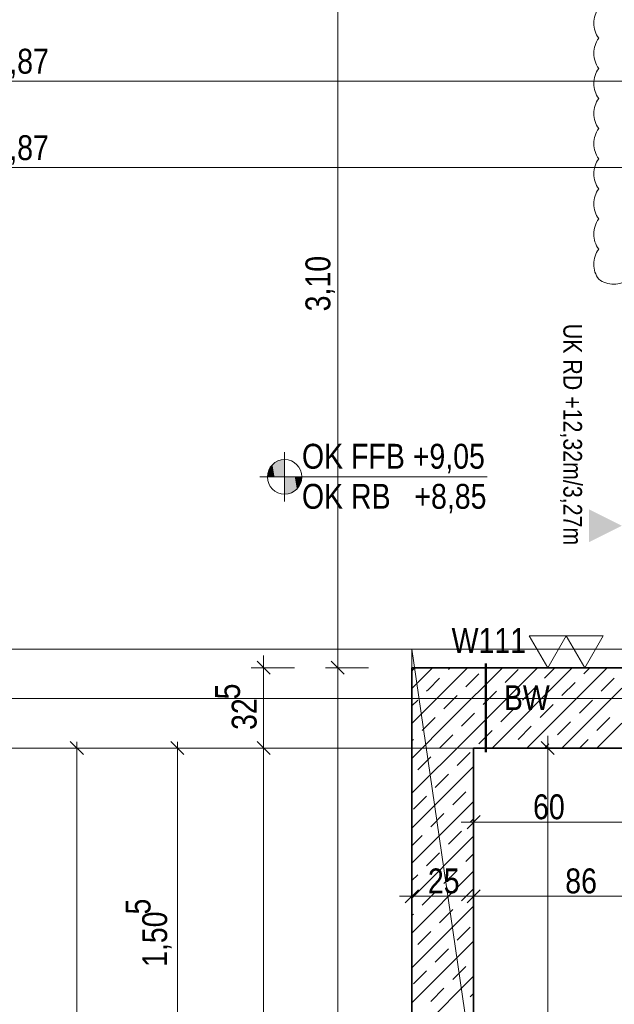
# Model space of a CAD drawing. Extents: x -620 to 300, y 62 to 1112.
# Tile 192 of 200: x -14 to 34, y 750 to 830. Entities that reach past the tile are written whole.
import ezdxf
from ezdxf.lldxf.tags import DXFTag

# ---------------------------------------------------------------- set-up
doc = ezdxf.new("R2010")
doc.units = 0
doc.layers.get('0').update_dxf_attribs({"lineweight": 13})
for name, color, linetype, lineweight, true_color in [('30 -34 Innenwände- 1 tragend', 7, 'Continuous', 13, 0xdd0806), ('30 -35 Decken- 1 Konstruktion-Träger- Stahlbeton', 7, 'Continuous', 13, 0x33aa00), ('70 -72 Beschriftung- 1 Beschriftung allgemein', 7, 'Continuous', 9, 0xff6633), ('70 -72 Beschriftung- 2 Beschriftung Bauteile', 7, 'Continuous', 9, 0x9999ff), ('70 -76 Bemaßung- 2 Allgemein', 9, 'Continuous', 5, 0x808080), ('70 -77 Revision- 2 Wolken', 7, 'Continuous', 18, 0x944cff)]:
    doc.layers.add(name, color=color, linetype=linetype, lineweight=lineweight, true_color=true_color)
for name, color, linetype, lineweight in [('70 -71 Achsen- 1 Gebäudeachsen', 7, 'STRICHPUNKT2-A06CPVM0L0', 18), ('70 -72 Beschriftung- 5 Höhenkoten-A06CPVLXL0', 7, 'Continuous', 15), ('70 -75 Raumstempel- 3 Wandstempel', 7, 'Continuous', 50), ('Keine-A06CPVLYL0', 7, 'Continuous', 9)]:
    doc.layers.add(name, color=color, linetype=linetype, lineweight=lineweight)
doc.styles.get("Standard").update_dxf_attribs({"font": 'ARIALN.TTF'})
tags = doc.linetypes.add('grob-A06CPVLVL0', pattern=[14, 3, -8, 3]).pattern_tags.tags
tags[8:9] = [DXFTag(74, 4), DXFTag(75, 0), DXFTag(340, '0'), DXFTag(46, 0.0), DXFTag(50, 0.0), DXFTag(44, 0.0), DXFTag(45, 0.0)]
tags[6:7] = [DXFTag(74, 4), DXFTag(75, 0), DXFTag(340, '0'), DXFTag(46, 0.0), DXFTag(50, 0.0), DXFTag(44, 0.0), DXFTag(45, 0.0)]
tags[4:5] = [DXFTag(74, 4), DXFTag(75, 0), DXFTag(340, '0'), DXFTag(46, 0.0), DXFTag(50, 0.0), DXFTag(44, 0.0), DXFTag(45, 0.0)]
tags = doc.linetypes.add('STRICHPUNKT2-A06CPVM0L0', pattern=[12.7, 6.35, -3.175, 0, -3.175]).pattern_tags.tags
tags[10:11] = [DXFTag(74, 4), DXFTag(75, 0), DXFTag(340, '0'), DXFTag(46, 0.0), DXFTag(50, 0.0), DXFTag(44, 0.0), DXFTag(45, 0.0)]
tags[8:9] = [DXFTag(74, 4), DXFTag(75, 0), DXFTag(340, '0'), DXFTag(46, 0.0), DXFTag(50, 0.0), DXFTag(44, 0.0), DXFTag(45, 0.0)]
tags[6:7] = [DXFTag(74, 4), DXFTag(75, 0), DXFTag(340, '0'), DXFTag(46, 0.0), DXFTag(50, 0.0), DXFTag(44, 0.0), DXFTag(45, 0.0)]
tags[4:5] = [DXFTag(74, 4), DXFTag(75, 0), DXFTag(340, '0'), DXFTag(46, 0.0), DXFTag(50, 0.0), DXFTag(44, 0.0), DXFTag(45, 0.0)]

# ---------------------------------------------------------------- blocks, each defined once
blk = doc.blocks.new('Referenz-A06CPVM1L0')
at = {"layer": '30 -34 Innenwände- 1 tragend', "color": 0, "lineweight": 35}
for p, q in [((34.824, 777.114), (17.824, 777.114)), ((17.824, 777.114), (17.824, 643.614)), ((34.824, 770.614), (22.824, 770.614)), ((22.824, 770.614), (22.824, 643.614))]:
    blk.add_line(p, q, dxfattribs=at)
at = {"layer": '30 -34 Innenwände- 1 tragend', "color": 0, "linetype": 'Continuous', "lineweight": -2, "ltscale": 0.13}
for p, q in [((34.824, 777.114), (17.824, 777.114)), ((17.824, 777.114), (17.824, 643.614)), ((34.824, 770.614), (22.824, 770.614)), ((22.824, 770.614), (22.824, 643.614))]:
    blk.add_line(p, q, dxfattribs=at)
at = {"layer": '30 -34 Innenwände- 1 tragend', "color": 0, "lineweight": 9}
for p, q in [((17.824, 776.851), (17.938, 776.965)), ((17.824, 776.851), (17.938, 776.965)), ((17.938, 776.965), (18.086, 777.114)), ((17.938, 776.965), (18.086, 777.114)), ((18.553, 776.166), (19.5, 777.114)), ((18.553, 776.166), (19.5, 777.114)), ((19.782, 774.567), (22.329, 777.114)), ((19.782, 774.567), (22.329, 777.114)), ((20.778, 776.977), (20.914, 777.114)), ((20.778, 776.977), (20.914, 777.114)), ((21.012, 772.969), (25.157, 777.114)), ((21.012, 772.969), (25.157, 777.114)), ((22.192, 775.563), (23.253, 776.623)), ((22.192, 775.563), (23.253, 776.623)), ((22.242, 771.37), (27.985, 777.114)), ((22.242, 771.37), (27.985, 777.114)), ((24.314, 770.614), (30.814, 777.114)), ((24.314, 770.614), (30.814, 777.114)), ((25.374, 775.916), (26.435, 776.977)), ((25.374, 775.916), (26.435, 776.977)), ((27.142, 770.614), (33.642, 777.114)), ((27.142, 770.614), (33.642, 777.114)), ((28.556, 776.27), (29.4, 777.114)), ((28.556, 776.27), (29.4, 777.114)), ((31.738, 776.623), (32.228, 777.114)), ((31.738, 776.623), (32.228, 777.114)), ((17.824, 775.437), (18.553, 776.166)), ((17.824, 775.437), (18.553, 776.166)), ((19.167, 775.367), (20.071, 776.27)), ((19.167, 775.367), (20.071, 776.27)), ((29.97, 774.856), (31.031, 775.916)), ((29.97, 774.856), (31.031, 775.916)), ((33.152, 775.209), (34.213, 776.27)), ((33.152, 775.209), (34.213, 776.27)), ((19.01, 775.209), (19.167, 775.367)), ((19.01, 775.209), (19.167, 775.367)), ((20.424, 773.795), (21.485, 774.856)), ((20.424, 773.795), (21.485, 774.856)), ((23.606, 774.149), (24.667, 775.209)), ((23.606, 774.149), (24.667, 775.209)), ((26.788, 774.502), (27.849, 775.563)), ((26.788, 774.502), (27.849, 775.563)), ((29.971, 770.614), (34.824, 775.467)), ((29.971, 770.614), (34.824, 775.467)), ((17.824, 772.609), (19.782, 774.567)), ((17.824, 772.609), (19.782, 774.567)), ((17.824, 774.023), (18.303, 774.502)), ((17.824, 774.023), (18.303, 774.502)), ((28.202, 773.088), (29.263, 774.149)), ((28.202, 773.088), (29.263, 774.149)), ((31.384, 773.441), (32.445, 774.502)), ((31.384, 773.441), (32.445, 774.502)), ((21.838, 772.381), (22.899, 773.441)), ((21.838, 772.381), (22.899, 773.441)), ((25.02, 772.734), (26.081, 773.795)), ((25.02, 772.734), (26.081, 773.795)), ((17.824, 769.78), (21.012, 772.969)), ((17.824, 769.78), (21.012, 772.969)), ((18.656, 772.027), (19.717, 773.088)), ((18.656, 772.027), (19.717, 773.088)), ((29.617, 771.674), (30.677, 772.734)), ((29.617, 771.674), (30.677, 772.734)), ((32.799, 772.027), (33.859, 773.088)), ((32.799, 772.027), (33.859, 773.088)), ((32.799, 770.614), (34.824, 772.638)), ((32.799, 770.614), (34.824, 772.638)), ((20.071, 770.613), (21.131, 771.674)), ((20.071, 770.613), (21.131, 771.674)), ((23.253, 770.967), (24.313, 772.027)), ((23.253, 770.967), (24.313, 772.027)), ((26.435, 771.32), (27.495, 772.381)), ((26.435, 771.32), (27.495, 772.381)), ((17.824, 766.952), (22.242, 771.37)), ((17.824, 766.952), (22.242, 771.37)), ((17.824, 771.195), (17.949, 771.32)), ((17.824, 771.195), (17.949, 771.32)), ((28.557, 770.614), (28.909, 770.967)), ((28.557, 770.614), (28.909, 770.967)), ((31.385, 770.614), (32.091, 771.32)), ((31.385, 770.614), (32.091, 771.32)), ((21.485, 769.199), (22.546, 770.259)), ((21.485, 769.199), (22.546, 770.259)), ((18.303, 768.845), (19.364, 769.906)), ((18.303, 768.845), (19.364, 769.906)), ((17.824, 764.123), (22.824, 769.123)), ((17.824, 764.123), (22.824, 769.123)), ((19.717, 767.431), (20.778, 768.492)), ((19.717, 767.431), (20.778, 768.492)), ((21.131, 766.017), (22.192, 767.077)), ((21.131, 766.017), (22.192, 767.077)), ((17.824, 761.295), (22.824, 766.295)), ((17.824, 761.295), (22.824, 766.295)), ((17.949, 765.663), (19.01, 766.724)), ((17.949, 765.663), (19.01, 766.724)), ((19.364, 764.249), (20.424, 765.31)), ((19.364, 764.249), (20.424, 765.31)), ((22.546, 764.603), (22.824, 764.881)), ((22.546, 764.603), (22.824, 764.881)), ((20.778, 762.835), (21.838, 763.895)), ((20.778, 762.835), (21.838, 763.895)), ((17.824, 762.709), (18.656, 763.542)), ((17.824, 762.709), (18.656, 763.542)), ((17.824, 758.467), (22.824, 763.467)), ((17.824, 758.467), (22.824, 763.467)), ((19.01, 761.067), (20.071, 762.128)), ((19.01, 761.067), (20.071, 762.128)), ((22.192, 761.421), (22.824, 762.052)), ((22.192, 761.421), (22.824, 762.052)), ((17.824, 755.638), (22.824, 760.638)), ((17.824, 755.638), (22.824, 760.638)), ((20.424, 759.653), (21.485, 760.714)), ((20.424, 759.653), (21.485, 760.714)), ((17.824, 759.881), (18.303, 760.36)), ((17.824, 759.881), (18.303, 760.36)), ((18.656, 757.885), (19.717, 758.946)), ((18.656, 757.885), (19.717, 758.946)), ((21.838, 758.239), (22.824, 759.224)), ((21.838, 758.239), (22.824, 759.224)), ((17.824, 752.81), (22.824, 757.81)), ((17.824, 752.81), (22.824, 757.81)), ((20.071, 756.471), (21.131, 757.532)), ((20.071, 756.471), (21.131, 757.532)), ((17.824, 757.052), (17.949, 757.178)), ((17.824, 757.052), (17.949, 757.178)), ((18.303, 754.703), (19.364, 755.764)), ((18.303, 754.703), (19.364, 755.764)), ((21.485, 755.057), (22.546, 756.117)), ((21.485, 755.057), (22.546, 756.117)), ((17.824, 749.981), (22.824, 754.981)), ((17.824, 749.981), (22.824, 754.981)), ((19.717, 753.289), (20.778, 754.35)), ((19.717, 753.289), (20.778, 754.35)), ((17.949, 751.521), (19.01, 752.582)), ((17.949, 751.521), (19.01, 752.582)), ((21.131, 751.875), (22.192, 752.935)), ((21.131, 751.875), (22.192, 752.935)), ((17.824, 747.153), (22.824, 752.153)), ((17.824, 747.153), (22.824, 752.153)), ((19.364, 750.107), (20.424, 751.168)), ((19.364, 750.107), (20.424, 751.168)), ((22.546, 750.46), (22.824, 750.739)), ((22.546, 750.46), (22.824, 750.739))]:
    blk.add_line(p, q, dxfattribs=at)
at = {"layer": '30 -35 Decken- 1 Konstruktion-Träger- Stahlbeton', "color": 0, "linetype": 'grob-A06CPVLVL0', "lineweight": -2, "ltscale": 0.13}
for p, q in [((34.824, 778.614), (-539.606, 778.614)), ((34.824, 770.614), (-539.606, 770.614))]:
    blk.add_line(p, q, dxfattribs=at)
at = {"layer": '70 -71 Achsen- 1 Gebäudeachsen', "color": 0, "linetype": 'STRICHPUNKT2-A06CPVM0L0', "ltscale": 0.18}
blk.add_line((-539.606, 774.614), (75.885, 774.614), dxfattribs=at)
at = {"layer": '70 -72 Beschriftung- 1 Beschriftung allgemein', "color": 0, "linetype": 'grob-A06CPVLVL0', "ltscale": 0.13}
for q in [(17.824, 605.614), (42.824, 607.114)]:
    blk.add_line((17.824, 778.614), q, dxfattribs=at)
at = {"layer": '70 -72 Beschriftung- 2 Beschriftung Bauteile', "color": 0}
for p, q in [((27.324, 779.712), (28.824, 777.114)), ((30.324, 779.712), (27.324, 779.712)), ((28.824, 777.114), (30.324, 779.712)), ((30.324, 779.712), (31.824, 777.114)), ((33.324, 779.712), (30.324, 779.712)), ((31.824, 777.114), (33.324, 779.712))]:
    blk.add_line(p, q, dxfattribs=at)
at = {"layer": '70 -72 Beschriftung- 5 Höhenkoten-A06CPVLXL0', "color": 0, "linetype": 'Continuous', "ltscale": 0.15}
for p, q in [((7.524, 790.565), (7.524, 794.565)), ((7.524, 792.565), (7.524, 793.965)), ((7.524, 793.965), (7.524, 792.565)), ((5.524, 792.565), (23.926, 792.565)), ((6.124, 792.565), (7.524, 792.565)), ((7.524, 792.565), (6.124, 792.565)), ((8.924, 792.565), (7.524, 792.565)), ((7.524, 792.565), (7.524, 791.165)), ((7.524, 792.565), (8.924, 792.565)), ((7.524, 791.165), (7.524, 792.565))]:
    blk.add_line(p, q, dxfattribs=at)
for major_axis in [(0, 1.4), (1.4, 0), (-1.4, 0), (0, -1.4)]:
    blk.add_ellipse((7.524, 792.565), major_axis=major_axis, ratio=1, start_param=0, end_param=1.570796, dxfattribs=at)
at = {"layer": '70 -72 Beschriftung- 5 Höhenkoten-A06CPVLXL0', "color": 0, "lineweight": 0}
for points in [[(6.276, 792.565), (6.192, 792.998), (6.276, 793.201)], [(6.391, 792.565), (6.276, 793.201), (6.391, 793.388)], [(6.276, 792.565), (6.276, 793.201), (6.391, 792.565)], [(6.534, 792.565), (6.391, 793.388), (6.534, 793.555)], [(6.391, 792.565), (6.391, 793.388), (6.534, 792.565)], [(6.701, 792.565), (6.534, 793.555), (6.701, 793.698)], [(6.534, 792.565), (6.534, 793.555), (6.701, 792.565)], [(6.888, 792.565), (6.701, 793.698), (6.888, 793.813)], [(6.701, 792.565), (6.701, 793.698), (6.888, 792.565)], [(7.091, 792.565), (6.888, 793.813), (7.091, 793.897)], [(6.888, 792.565), (6.888, 793.813), (7.091, 792.565)], [(7.305, 792.565), (7.091, 793.897), (7.305, 793.948)], [(7.091, 792.565), (7.091, 793.897), (7.305, 792.565)], [(7.524, 792.565), (7.305, 793.948), (7.524, 793.965)], [(7.305, 792.565), (7.305, 793.948), (7.524, 792.565)], [(6.141, 792.565), (6.124, 792.565), (6.141, 792.784)], [(6.192, 792.565), (6.141, 792.784), (6.192, 792.998)], [(6.141, 792.565), (6.141, 792.784), (6.192, 792.565)], [(6.192, 792.565), (6.192, 792.998), (6.276, 792.565)], [(7.524, 791.165), (7.524, 792.565), (7.743, 791.182)], [(7.743, 791.182), (7.524, 792.565), (7.743, 792.565)], [(7.743, 791.182), (7.743, 792.565), (7.956, 791.234)], [(7.956, 791.234), (7.743, 792.565), (7.956, 792.565)], [(7.956, 791.234), (7.956, 792.565), (8.159, 791.318)], [(8.159, 791.318), (7.956, 792.565), (8.159, 792.565)], [(8.159, 791.318), (8.159, 792.565), (8.347, 791.433)], [(8.347, 791.433), (8.159, 792.565), (8.347, 792.565)], [(8.347, 791.433), (8.347, 792.565), (8.514, 791.575)], [(8.514, 791.575), (8.347, 792.565), (8.514, 792.565)], [(8.514, 791.575), (8.514, 792.565), (8.656, 791.742)], [(8.656, 791.742), (8.514, 792.565), (8.656, 792.565)], [(8.656, 791.742), (8.656, 792.565), (8.771, 791.93)], [(8.771, 791.93), (8.656, 792.565), (8.771, 792.565)], [(8.771, 791.93), (8.771, 792.565), (8.855, 792.133)], [(8.855, 792.133), (8.771, 792.565), (8.855, 792.565)], [(8.855, 792.133), (8.855, 792.565), (8.906, 792.346)], [(8.906, 792.346), (8.855, 792.565), (8.906, 792.565)], [(8.906, 792.346), (8.906, 792.565), (8.924, 792.565)]]:
    blk.add_solid(points, dxfattribs=at)
at = {"layer": '70 -76 Bemaßung- 2 Allgemein', "color": 0, "linetype": 'Continuous', "ltscale": 0.13}
for p, q in [((11.824, 778.174), (11.824, 838.053)), ((33.763, 824.614), (-61.516, 824.614)), ((35.824, 824.614), (33.763, 824.614)), ((33.763, 817.614), (-61.516, 817.614)), ((35.824, 817.614), (33.763, 817.614)), ((5.824, 778.114), (5.824, 776.053)), ((11.824, 776.114), (11.824, 778.174)), ((11.824, 778.114), (11.824, 776.053)), ((8.324, 777.114), (4.824, 777.114)), ((14.324, 777.114), (10.824, 777.114)), ((14.324, 777.114), (10.824, 777.114)), ((5.824, 771.674), (5.824, 776.053)), ((11.824, 644.674), (11.824, 776.053)), ((5.824, 769.614), (5.824, 771.674)), ((-9.83, 771.144), (-8.768, 770.083)), ((-9.299, 771.114), (-9.299, 769.553)), ((-1.687, 771.144), (-0.626, 770.083)), ((-1.156, 771.114), (-1.156, 769.553)), ((5.824, 771.614), (5.824, 769.553)), ((28.824, 771.614), (28.824, 769.553)), ((-11.299, 770.614), (-8.299, 770.614)), ((-3.156, 770.614), (-0.156, 770.614)), ((8.324, 770.614), (4.824, 770.614)), ((8.324, 770.614), (4.824, 770.614)), ((31.324, 770.614), (27.824, 770.614)), ((-9.299, 708.374), (-9.299, 769.553)), ((-1.156, 741.574), (-1.156, 769.553)), ((5.824, 649.674), (5.824, 769.553)), ((28.824, 649.674), (28.824, 769.553)), ((22.824, 767.114), (22.824, 763.614)), ((21.824, 764.614), (23.884, 764.614)), ((33.763, 764.614), (23.884, 764.614)), ((35.824, 764.614), (33.763, 764.614)), ((33.824, 764.614), (35.884, 764.614)), ((17.824, 761.114), (17.824, 757.614)), ((22.824, 761.114), (22.824, 757.614)), ((22.824, 761.114), (22.824, 757.614)), ((16.824, 758.614), (18.884, 758.614)), ((21.763, 758.614), (18.884, 758.614)), ((23.824, 758.614), (21.763, 758.614)), ((21.824, 758.614), (23.884, 758.614)), ((38.963, 758.614), (23.884, 758.614))]:
    blk.add_line(p, q, dxfattribs=at)
at = {"layer": '70 -76 Bemaßung- 2 Allgemein', "color": 0, "linetype": 'Continuous', "lineweight": 20, "ltscale": 0.2}
for p, q in [((5.293, 777.644), (6.354, 776.583)), ((12.354, 776.583), (11.293, 777.644)), ((11.293, 777.644), (12.354, 776.583)), ((6.354, 770.083), (5.293, 771.144)), ((5.293, 771.144), (6.354, 770.083)), ((28.293, 771.144), (29.354, 770.083)), ((22.293, 764.083), (23.354, 765.144)), ((17.293, 758.083), (18.354, 759.144)), ((23.354, 759.144), (22.293, 758.083)), ((22.293, 758.083), (23.354, 759.144))]:
    blk.add_line(p, q, dxfattribs=at)
at = {"layer": '70 -76 Bemaßung- 2 Allgemein', "color": 0, "lineweight": 0}
blk.add_solid([(32.153, 787.282), (34.824, 788.614), (32.155, 789.952)], dxfattribs=at)
at = {"layer": '70 -77 Revision- 2 Wolken', "color": 0, "linetype": 'Continuous', "ltscale": 0.18}
for centre, major_axis in [((34.58, 829.299), (-1.625, 1.219)), ((34.58, 829.299), (-2.032, 0)), ((34.58, 826.861), (-1.625, 1.219)), ((34.58, 826.861), (-2.032, 0)), ((34.579, 824.422), (-1.625, 1.219)), ((34.579, 824.422), (-2.032, 0)), ((34.579, 821.984), (-1.625, 1.219)), ((34.579, 821.984), (-2.032, 0)), ((34.579, 819.546), (-1.625, 1.219)), ((34.579, 819.546), (-2.032, 0)), ((34.578, 817.107), (-1.625, 1.219)), ((34.578, 817.107), (-2.032, 0)), ((34.578, 814.669), (-1.625, 1.219)), ((34.578, 814.669), (-2.032, 0)), ((34.577, 812.23), (-1.625, 1.219)), ((34.577, 812.23), (-2.032, 0)), ((34.577, 809.792), (-1.625, 1.219)), ((34.577, 809.792), (-2.032, 0)), ((34.174, 810.196), (-1.222, -1.623)), ((34.174, 810.196), (-0.004, -2.032))]:
    blk.add_ellipse(centre, major_axis=major_axis, ratio=1, start_param=0, end_param=0.643501, dxfattribs=at)
at = {"layer": 'Keine-A06CPVLYL0', "color": 0, "lineweight": 50}
blk.add_line((23.824, 777.448), (23.824, 770.279), dxfattribs=at)
at = {"layer": '70 -72 Beschriftung- 5 Höhenkoten-A06CPVLXL0', "color": 0, "linetype": 'Continuous', "ltscale": 0.15, "char_height": 2.01377, "attachment_point": 1}
for s, insert in [('{\\fArial Narrow;OK FFB +9,05}', (8.924, 795.245)), ('{\\fArial Narrow;OK RB   +8,85}', (8.924, 792))]:
    blk.add_mtext(s, dxfattribs=dict(at, insert=insert))
at = {"layer": '70 -75 Raumstempel- 3 Wandstempel', "color": 0, "linetype": 'Continuous', "ltscale": 0.5, "char_height": 2.01377, "attachment_point": 1}
for s, insert in [('{\\fArial Narrow;W111}', (21.043, 780.327)), ('{\\fArial Narrow;BW}', (25.272, 775.696))]:
    blk.add_mtext(s, dxfattribs=dict(at, insert=insert))
at = {"layer": '70 -76 Bemaßung- 2 Allgemein', "color": 0, "linetype": 'Continuous', "ltscale": 0.13, "char_height": 2.01377, "attachment_point": 1}
for s, insert in [('{\\fArial Narrow;4,87}', (-16.055, 827.229)), ('{\\fArial Narrow;4,87}', (-16.055, 820.229)), ('{\\fArial Narrow;60}', (27.635, 766.865)), ('{\\fArial Narrow;25}', (19.121, 760.865)), ('{\\fArial Narrow;86}', (30.241, 760.865))]:
    blk.add_mtext(s, dxfattribs=dict(at, insert=insert))
at = {"layer": '70 -76 Bemaßung- 2 Allgemein', "color": 0, "linetype": 'Continuous', "ltscale": 0.13, "attachment_point": 1}
for s, insert, char_height, rotation in [('{\\fArial Narrow;3,10}', (9.208, 805.969), 2.01377, 90), ('{\\fArial Narrow;UK RD +12,32m/3,27m}', (31.599, 804.966), 1.51033, 270), ('{\\fArial Narrow;5}', (1.896, 774.553), 2.01377, 90), ('{\\fArial Narrow;32}', (3.238, 772.08), 2.01377, 90), ('{\\fArial Narrow;5}', (-5.349, 757.139), 2.01377, 90), ('{\\fArial Narrow;1,50}', (-4.006, 752.894), 2.01377, 90)]:
    blk.add_mtext(s, dxfattribs=dict(at, insert=insert, char_height=char_height, rotation=rotation))

msp = doc.modelspace()

# ---------------------------------------------------------------- block references
at = {"color": 8, "lineweight": 13, "ltscale": 0.13, "true_color": 0x808080}
msp.add_blockref('Referenz-A06CPVM1L0', (0, 0), dxfattribs=at)

doc.saveas('drawing.dxf')
